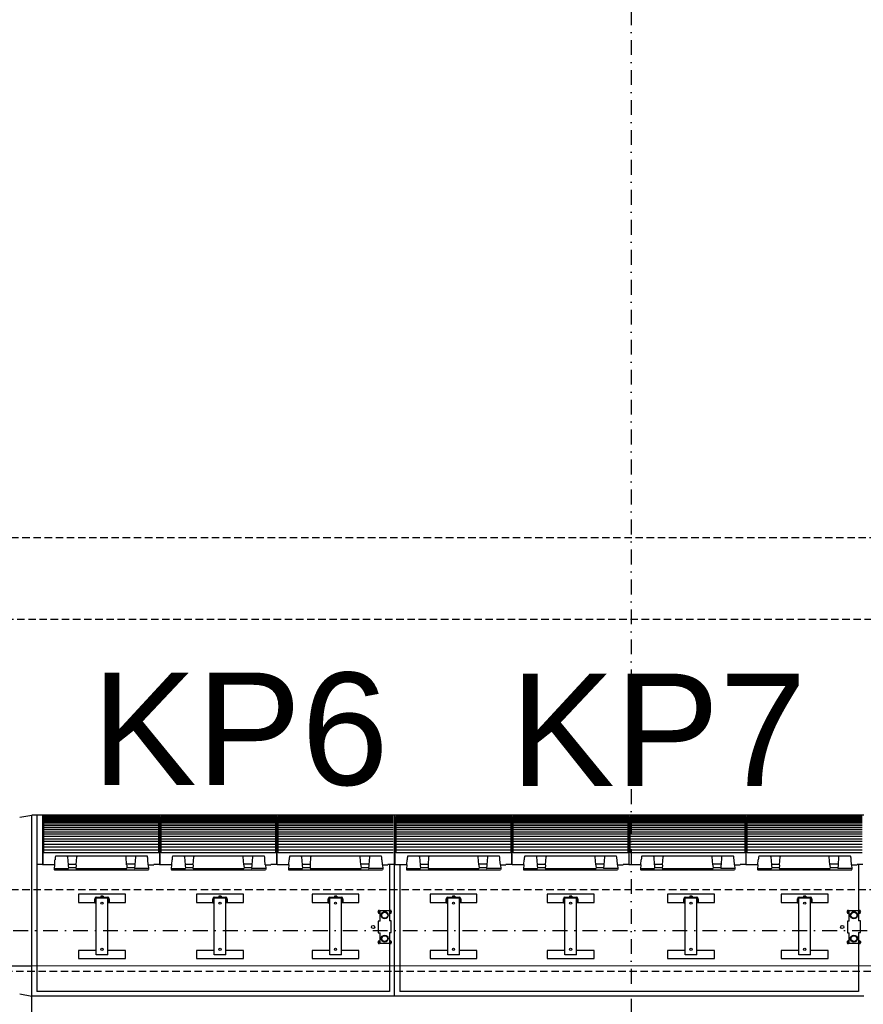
# Model space of a CAD drawing. Header units: centimetres. Extents: x -10729 to 144862, y -4437 to 43656.
# Tile 33 of 148: x 10199 to 10559, y 4969 to 5389. Entities that reach past the tile are written whole.
import ezdxf

# ---------------------------------------------------------------- set-up
doc = ezdxf.new("R2010")
doc.units = ezdxf.units.CM
doc.header["$LTSCALE"] = 0.1
for name, pattern in [('Kondygnacja  -0_5$0$HIDDEN', [9.525, 6.35, -3.175]), ('Kondygnacja  -0_5$0$HIDDEN2', [4.7625, 3.175, -1.5875]), ('Osie rzutów$0$DASHDOT2', [12.7, 6.35, -3.175, 0, -3.175])]:
    doc.linetypes.add(name, pattern=pattern)
doc.layers.add('AU opis', color=7, linetype='Continuous', lineweight=35)
doc.layers.add('Kondygnacja  -0_5$0$ARCH_WIDOK', color=8, linetype='Continuous', lineweight=13)
for name, color, linetype in [('KJP_KURTYNY POWIETRZNE', 3, 'Continuous'), ('Kondygnacja  -0_5$0$ARCH_KONSTR_POWYŻEJ RZUTU', 8, 'Kondygnacja  -0_5$0$HIDDEN'), ('Kondygnacja  -0_5$0$ARCH_KONSTR_POWYŻEJ RZUTU_IST', 8, 'Kondygnacja  -0_5$0$HIDDEN2'), ('Kondygnacja  -0_5$0$ARCH_WIDOK_IST', 8, 'Continuous'), ('Osie rzutów$0$ARCH_INFO_OSIE_IST', 8, 'Osie rzutów$0$DASHDOT2'), ('Osie rzutów$0$ARCH_INFO_OSIE_OPISY_IST', 8, 'Continuous')]:
    doc.layers.add(name, color=color, linetype=linetype)
doc.styles.add('Arial', font='ARIAL.TTF')

# ---------------------------------------------------------------- blocks, each defined once
blk = doc.blocks.new('Osie rzutów')
at = {"layer": 'Osie rzutów$0$ARCH_INFO_OSIE_IST', "ltscale": 10}
for p, q in [((10460, 12510), (10460, 4623.26)), ((4436.04, 5000), (15156.54, 5000))]:
    blk.add_line(p, q, dxfattribs=at)
blk = doc.blocks.new('Kondygnacja  -0_5$0$konstrukcja istniejąca -0.5')
at = {"layer": 'Kondygnacja  -0_5$0$ARCH_KONSTR_POWYŻEJ RZUTU_IST', "ltscale": 10}
for p, q in [((9938, 5017.5), (10981.55, 5017.5)), ((10981.55, 4982.5), (9938, 4982.5))]:
    blk.add_line(p, q, dxfattribs=at)
for points in [[(9938, 5167.89), (10982, 5167.89)], [(10982, 5132.89), (9938, 5132.89)]]:
    blk.add_lwpolyline(points, dxfattribs=at)
blk = doc.blocks.new('k1')
at = {"layer": 'KJP_KURTYNY POWIETRZNE'}
for p, q in [((10972.35, 3788.9), (10977.47, 3789.8)), ((11132.47, 3789.8), (10977.47, 3789.8)), ((10977.47, 3712.45), (10977.47, 3789.8)), ((10979.67, 3789.8), (10979.67, 3714.45)), ((11132.47, 3712.45), (11132.47, 3789.8)), ((11332.87, 3789.8), (11132.47, 3789.8)), ((11132.47, 3712.45), (11132.47, 3789.8)), ((10982.22, 3772.66), (10982.22, 3789.7)), ((10982.32, 3768.72), (10982.32, 3789.7)), ((11031.82, 3789.22), (10982.72, 3789.22)), ((10982.72, 3773.65), (10982.72, 3789.22)), ((11031.82, 3788.81), (10982.72, 3788.81)), ((11031.82, 3788.33), (10982.72, 3788.33)), ((11031.82, 3787.8), (10982.72, 3787.8)), ((11031.82, 3787.21), (10982.72, 3787.21)), ((11031.82, 3786.57), (10982.72, 3786.57)), ((11031.82, 3785.87), (10982.72, 3785.87)), ((11031.82, 3773.65), (11031.82, 3789.22)), ((11032.22, 3772.66), (11032.22, 3789.7)), ((11032.32, 3768.72), (11032.32, 3789.7)), ((11081.82, 3789.22), (11032.72, 3789.22)), ((11032.72, 3773.65), (11032.72, 3789.22)), ((11081.82, 3788.81), (11032.72, 3788.81)), ((11081.82, 3788.33), (11032.72, 3788.33)), ((11081.82, 3787.8), (11032.72, 3787.8)), ((11081.82, 3787.21), (11032.72, 3787.21)), ((11081.82, 3786.57), (11032.72, 3786.57)), ((11081.82, 3785.87), (11032.72, 3785.87)), ((11081.82, 3773.65), (11081.82, 3789.22)), ((11082.22, 3772.66), (11082.22, 3789.7)), ((11082.32, 3768.72), (11082.32, 3789.7)), ((11082.72, 3773.65), (11082.72, 3789.22)), ((11131.82, 3789.22), (11082.72, 3789.22)), ((11131.82, 3788.81), (11082.72, 3788.81)), ((11131.82, 3788.33), (11082.72, 3788.33)), ((11131.82, 3787.8), (11082.72, 3787.8)), ((11131.82, 3787.21), (11082.72, 3787.21)), ((11131.82, 3786.57), (11082.72, 3786.57)), ((11131.82, 3785.87), (11082.72, 3785.87)), ((11132.72, 3768.72), (11132.72, 3789.7)), ((11182.22, 3789.22), (11133.12, 3789.22)), ((11133.12, 3773.65), (11133.12, 3789.22)), ((11182.22, 3788.81), (11133.12, 3788.81)), ((11182.22, 3788.33), (11133.12, 3788.33)), ((11182.22, 3787.8), (11133.12, 3787.8)), ((11182.22, 3787.21), (11133.12, 3787.21)), ((11182.22, 3786.57), (11133.12, 3786.57)), ((11182.22, 3785.87), (11133.12, 3785.87)), ((11182.22, 3773.65), (11182.22, 3789.22)), ((11182.62, 3772.66), (11182.62, 3789.7)), ((11182.62, 3772.66), (11182.62, 3789.7)), ((11182.72, 3768.72), (11182.72, 3789.7)), ((11182.72, 3768.72), (11182.72, 3789.7)), ((11232.22, 3789.22), (11183.12, 3789.22)), ((11183.12, 3773.65), (11183.12, 3789.22)), ((11232.22, 3788.81), (11183.12, 3788.81)), ((11232.22, 3788.33), (11183.12, 3788.33)), ((11232.22, 3787.8), (11183.12, 3787.8)), ((11232.22, 3787.21), (11183.12, 3787.21)), ((11232.22, 3786.57), (11183.12, 3786.57)), ((11232.22, 3785.87), (11183.12, 3785.87)), ((11232.22, 3773.65), (11232.22, 3789.22)), ((11232.62, 3772.66), (11232.62, 3789.7)), ((11232.72, 3768.72), (11232.72, 3789.7)), ((11282.22, 3789.22), (11233.12, 3789.22)), ((11233.12, 3773.65), (11233.12, 3789.22)), ((11282.22, 3788.81), (11233.12, 3788.81)), ((11282.22, 3788.33), (11233.12, 3788.33)), ((11282.22, 3787.8), (11233.12, 3787.8)), ((11282.22, 3787.21), (11233.12, 3787.21)), ((11282.22, 3786.57), (11233.12, 3786.57)), ((11282.22, 3785.87), (11233.12, 3785.87)), ((11282.22, 3773.65), (11282.22, 3789.22)), ((11282.62, 3772.66), (11282.62, 3789.7)), ((11282.72, 3768.72), (11282.72, 3789.7)), ((11283.12, 3773.65), (11283.12, 3789.22)), ((11332.22, 3789.22), (11283.12, 3789.22)), ((11332.22, 3788.81), (11283.12, 3788.81)), ((11332.22, 3788.33), (11283.12, 3788.33)), ((11332.22, 3787.8), (11283.12, 3787.8)), ((11332.22, 3787.21), (11283.12, 3787.21)), ((11332.22, 3786.57), (11283.12, 3786.57)), ((11332.22, 3785.87), (11283.12, 3785.87)), ((11031.82, 3785.12), (10982.72, 3785.12)), ((11031.82, 3784.31), (10982.72, 3784.31)), ((11031.82, 3783.45), (10982.72, 3783.45)), ((11031.82, 3782.54), (10982.72, 3782.54)), ((11031.82, 3781.59), (10982.72, 3781.59)), ((11081.82, 3785.12), (11032.72, 3785.12)), ((11081.82, 3784.31), (11032.72, 3784.31)), ((11081.82, 3783.45), (11032.72, 3783.45)), ((11081.82, 3782.54), (11032.72, 3782.54)), ((11081.82, 3781.59), (11032.72, 3781.59)), ((11131.82, 3785.12), (11082.72, 3785.12)), ((11131.82, 3784.31), (11082.72, 3784.31)), ((11131.82, 3783.45), (11082.72, 3783.45)), ((11131.82, 3782.54), (11082.72, 3782.54)), ((11131.82, 3781.59), (11082.72, 3781.59)), ((11182.22, 3785.12), (11133.12, 3785.12)), ((11182.22, 3784.31), (11133.12, 3784.31)), ((11182.22, 3783.45), (11133.12, 3783.45)), ((11182.22, 3782.54), (11133.12, 3782.54)), ((11182.22, 3781.59), (11133.12, 3781.59)), ((11232.22, 3785.12), (11183.12, 3785.12)), ((11232.22, 3784.31), (11183.12, 3784.31)), ((11232.22, 3783.45), (11183.12, 3783.45)), ((11232.22, 3782.54), (11183.12, 3782.54)), ((11232.22, 3781.59), (11183.12, 3781.59)), ((11282.22, 3785.12), (11233.12, 3785.12)), ((11282.22, 3784.31), (11233.12, 3784.31)), ((11282.22, 3783.45), (11233.12, 3783.45)), ((11282.22, 3782.54), (11233.12, 3782.54)), ((11282.22, 3781.59), (11233.12, 3781.59)), ((11332.22, 3785.12), (11283.12, 3785.12)), ((11332.22, 3784.31), (11283.12, 3784.31)), ((11332.22, 3783.45), (11283.12, 3783.45)), ((11332.22, 3782.54), (11283.12, 3782.54)), ((11332.22, 3781.59), (11283.12, 3781.59)), ((11031.82, 3780.58), (10982.72, 3780.58)), ((11031.82, 3779.52), (10982.72, 3779.52)), ((11031.82, 3778.42), (10982.72, 3778.42)), ((11031.82, 3777.27), (10982.72, 3777.27)), ((11081.82, 3780.58), (11032.72, 3780.58)), ((11081.82, 3779.52), (11032.72, 3779.52)), ((11081.82, 3778.42), (11032.72, 3778.42)), ((11081.82, 3777.27), (11032.72, 3777.27)), ((11131.82, 3780.58), (11082.72, 3780.58)), ((11131.82, 3779.52), (11082.72, 3779.52)), ((11131.82, 3778.42), (11082.72, 3778.42)), ((11131.82, 3777.27), (11082.72, 3777.27)), ((11182.22, 3780.58), (11133.12, 3780.58)), ((11182.22, 3779.52), (11133.12, 3779.52)), ((11182.22, 3778.42), (11133.12, 3778.42)), ((11182.22, 3777.27), (11133.12, 3777.27)), ((11232.22, 3780.58), (11183.12, 3780.58)), ((11232.22, 3779.52), (11183.12, 3779.52)), ((11232.22, 3778.42), (11183.12, 3778.42)), ((11232.22, 3777.27), (11183.12, 3777.27)), ((11282.22, 3780.58), (11233.12, 3780.58)), ((11282.22, 3779.52), (11233.12, 3779.52)), ((11282.22, 3778.42), (11233.12, 3778.42)), ((11282.22, 3777.27), (11233.12, 3777.27)), ((11332.22, 3780.58), (11283.12, 3780.58)), ((11332.22, 3779.52), (11283.12, 3779.52)), ((11332.22, 3778.42), (11283.12, 3778.42)), ((11332.22, 3777.27), (11283.12, 3777.27)), ((11031.82, 3776.08), (10982.72, 3776.08)), ((11031.82, 3774.85), (10982.72, 3774.85)), ((11031.82, 3773.65), (10982.72, 3773.65)), ((11081.82, 3776.08), (11032.72, 3776.08)), ((11081.82, 3774.85), (11032.72, 3774.85)), ((11081.82, 3773.65), (11032.72, 3773.65)), ((11131.82, 3776.08), (11082.72, 3776.08)), ((11131.82, 3774.85), (11082.72, 3774.85)), ((11131.82, 3773.65), (11082.72, 3773.65)), ((11182.22, 3776.08), (11133.12, 3776.08)), ((11182.22, 3774.85), (11133.12, 3774.85)), ((11182.22, 3773.65), (11133.12, 3773.65)), ((11232.22, 3776.08), (11183.12, 3776.08)), ((11232.22, 3774.85), (11183.12, 3774.85)), ((11232.22, 3773.65), (11183.12, 3773.65)), ((11282.22, 3776.08), (11233.12, 3776.08)), ((11282.22, 3774.85), (11233.12, 3774.85)), ((11282.22, 3773.65), (11233.12, 3773.65)), ((11332.22, 3776.08), (11283.12, 3776.08)), ((11332.22, 3774.85), (11283.12, 3774.85)), ((11332.22, 3773.65), (11283.12, 3773.65)), ((10982.22, 3768.72), (10982.22, 3772.53)), ((10982.22, 3768.64), (10982.22, 3768.72)), ((10982.32, 3768.64), (10982.32, 3768.72)), ((10987.29, 3768.72), (10987.43, 3770.68)), ((11026.89, 3772.27), (10987.65, 3772.27)), ((10992.77, 3771.94), (10993.03, 3768.45)), ((10993.04, 3768.87), (10996.5, 3768.87)), ((10996.51, 3768.45), (10996.77, 3771.94)), ((11018.03, 3768.45), (11017.77, 3771.94)), ((11021.5, 3768.87), (11018.04, 3768.87)), ((11021.77, 3771.94), (11021.51, 3768.45)), ((11027.27, 3768.45), (11027.11, 3770.68)), ((11032.22, 3768.72), (11032.22, 3772.53)), ((11032.22, 3768.64), (11032.22, 3768.72)), ((11032.32, 3768.64), (11032.32, 3768.72)), ((11037.29, 3768.72), (11037.43, 3770.68)), ((11076.89, 3772.27), (11037.65, 3772.27)), ((11042.77, 3771.94), (11043.03, 3768.45)), ((11043.04, 3768.87), (11046.5, 3768.87)), ((11046.51, 3768.45), (11046.77, 3771.94)), ((11068.03, 3768.45), (11067.77, 3771.94)), ((11071.5, 3768.87), (11068.04, 3768.87)), ((11071.77, 3771.94), (11071.51, 3768.45)), ((11077.27, 3768.45), (11077.11, 3770.68)), ((11082.22, 3768.72), (11082.22, 3772.53)), ((11082.22, 3768.64), (11082.22, 3768.72)), ((11082.32, 3768.64), (11082.32, 3768.72)), ((11087.29, 3768.72), (11087.43, 3770.68)), ((11126.89, 3772.27), (11087.65, 3772.27)), ((11092.77, 3771.94), (11093.03, 3768.45)), ((11093.04, 3768.87), (11096.5, 3768.87)), ((11096.51, 3768.45), (11096.77, 3771.94)), ((11118.03, 3768.45), (11117.77, 3771.94)), ((11121.5, 3768.87), (11118.04, 3768.87)), ((11121.77, 3771.94), (11121.51, 3768.45)), ((11127.27, 3768.45), (11127.11, 3770.68)), ((11132.72, 3768.64), (11132.72, 3768.72)), ((11137.69, 3768.72), (11137.83, 3770.68)), ((11177.29, 3772.27), (11138.05, 3772.27)), ((11143.17, 3771.94), (11143.43, 3768.45)), ((11143.44, 3768.87), (11146.9, 3768.87)), ((11146.91, 3768.45), (11147.17, 3771.94)), ((11168.43, 3768.45), (11168.17, 3771.94)), ((11171.9, 3768.87), (11168.44, 3768.87)), ((11172.17, 3771.94), (11171.91, 3768.45)), ((11177.67, 3768.45), (11177.51, 3770.68)), ((11182.62, 3768.72), (11182.62, 3772.53)), ((11182.62, 3768.72), (11182.62, 3772.53)), ((11182.62, 3768.64), (11182.62, 3768.72)), ((11182.72, 3768.64), (11182.72, 3768.72)), ((11187.69, 3768.72), (11187.83, 3770.68)), ((11227.29, 3772.27), (11188.05, 3772.27)), ((11193.17, 3771.94), (11193.43, 3768.45)), ((11193.44, 3768.87), (11196.9, 3768.87)), ((11196.91, 3768.45), (11197.17, 3771.94)), ((11218.43, 3768.45), (11218.17, 3771.94)), ((11221.9, 3768.87), (11218.44, 3768.87)), ((11222.17, 3771.94), (11221.91, 3768.45)), ((11227.67, 3768.45), (11227.51, 3770.68)), ((11232.62, 3768.72), (11232.62, 3772.53)), ((11232.62, 3768.64), (11232.62, 3768.72)), ((11232.72, 3768.64), (11232.72, 3768.72)), ((11237.69, 3768.72), (11237.83, 3770.68)), ((11277.29, 3772.27), (11238.05, 3772.27)), ((11243.17, 3771.94), (11243.43, 3768.45)), ((11243.44, 3768.87), (11246.9, 3768.87)), ((11246.91, 3768.45), (11247.17, 3771.94)), ((11268.43, 3768.45), (11268.17, 3771.94)), ((11271.9, 3768.87), (11268.44, 3768.87)), ((11272.17, 3771.94), (11271.91, 3768.45)), ((11277.67, 3768.45), (11277.51, 3770.68)), ((11282.62, 3768.72), (11282.62, 3772.53)), ((11282.62, 3768.64), (11282.62, 3768.72)), ((11282.72, 3768.64), (11282.72, 3768.72)), ((11287.69, 3768.72), (11287.83, 3770.68)), ((11327.29, 3772.27), (11288.05, 3772.27)), ((11293.17, 3771.94), (11293.43, 3768.45)), ((11293.44, 3768.87), (11296.9, 3768.87)), ((11296.91, 3768.45), (11297.17, 3771.94)), ((11318.43, 3768.45), (11318.17, 3771.94)), ((11321.9, 3768.87), (11318.44, 3768.87)), ((11322.17, 3771.94), (11321.91, 3768.45)), ((11327.67, 3768.45), (11327.51, 3770.68)), ((10982.12, 3768.59), (10979.67, 3768.59)), ((10982.22, 3768.64), (10982.22, 3768.64)), ((10982.32, 3768.64), (10982.32, 3768.64)), ((10982.42, 3768.59), (10984.87, 3768.59)), ((10984.87, 3768.47), (10984.87, 3768.59)), ((10987.26, 3768.47), (10984.87, 3768.47)), ((10987.25, 3768.33), (10987.11, 3766.9)), ((10987.11, 3766.9), (10987.11, 3766.5)), ((10987.21, 3766.45), (11027.33, 3766.45)), ((10987.23, 3767), (10993.07, 3767)), ((10987.26, 3768.47), (10987.25, 3768.33)), ((10987.26, 3768.47), (10987.27, 3768.59)), ((10993.05, 3768.33), (10993.17, 3767.12)), ((10996.38, 3767.21), (10993.16, 3767.21)), ((10993.17, 3767.05), (10993.17, 3767.12)), ((10996.49, 3768.33), (10996.37, 3767.12)), ((10996.37, 3767.05), (10996.37, 3767.12)), ((10996.47, 3767), (11018.07, 3767)), ((11018.05, 3768.33), (11018.17, 3767.12)), ((11021.38, 3767.21), (11018.16, 3767.21)), ((11018.17, 3767.05), (11018.17, 3767.12)), ((11021.49, 3768.33), (11021.37, 3767.12)), ((11021.37, 3767.05), (11021.37, 3767.12)), ((11027.31, 3767), (11021.47, 3767)), ((11027.28, 3768.47), (11029.67, 3768.47)), ((11027.29, 3768.33), (11027.43, 3766.9)), ((11027.43, 3766.9), (11027.43, 3766.5)), ((11032.12, 3768.59), (11029.67, 3768.59)), ((11029.67, 3768.47), (11029.67, 3768.59)), ((11032.22, 3768.64), (11032.22, 3768.64)), ((11032.32, 3768.64), (11032.32, 3768.64)), ((11032.42, 3768.59), (11034.87, 3768.59)), ((11034.87, 3768.47), (11034.87, 3768.59)), ((11037.26, 3768.47), (11034.87, 3768.47)), ((11037.25, 3768.33), (11037.11, 3766.9)), ((11037.11, 3766.9), (11037.11, 3766.5)), ((11037.21, 3766.45), (11077.33, 3766.45)), ((11037.23, 3767), (11043.07, 3767)), ((11037.26, 3768.47), (11037.25, 3768.33)), ((11037.26, 3768.47), (11037.27, 3768.59)), ((11043.05, 3768.33), (11043.17, 3767.12)), ((11046.38, 3767.21), (11043.16, 3767.21)), ((11043.17, 3767.05), (11043.17, 3767.12)), ((11046.49, 3768.33), (11046.37, 3767.12)), ((11046.37, 3767.05), (11046.37, 3767.12)), ((11046.47, 3767), (11068.07, 3767)), ((11068.05, 3768.33), (11068.17, 3767.12)), ((11071.38, 3767.21), (11068.16, 3767.21)), ((11068.17, 3767.05), (11068.17, 3767.12)), ((11071.49, 3768.33), (11071.37, 3767.12)), ((11071.37, 3767.05), (11071.37, 3767.12)), ((11077.31, 3767), (11071.47, 3767)), ((11077.28, 3768.47), (11079.67, 3768.47)), ((11077.29, 3768.33), (11077.43, 3766.9)), ((11077.43, 3766.9), (11077.43, 3766.5)), ((11082.12, 3768.59), (11079.67, 3768.59)), ((11079.67, 3768.47), (11079.67, 3768.59)), ((11082.22, 3768.64), (11082.22, 3768.64)), ((11082.32, 3768.64), (11082.32, 3768.64)), ((11082.42, 3768.59), (11084.87, 3768.59)), ((11084.87, 3768.47), (11084.87, 3768.59)), ((11087.26, 3768.47), (11084.87, 3768.47)), ((11087.25, 3768.33), (11087.11, 3766.9)), ((11087.11, 3766.9), (11087.11, 3766.5)), ((11087.21, 3766.45), (11127.33, 3766.45)), ((11087.23, 3767), (11093.07, 3767)), ((11087.26, 3768.47), (11087.25, 3768.33)), ((11087.26, 3768.47), (11087.27, 3768.59)), ((11093.05, 3768.33), (11093.17, 3767.12)), ((11096.38, 3767.21), (11093.16, 3767.21)), ((11093.17, 3767.05), (11093.17, 3767.12)), ((11096.49, 3768.33), (11096.37, 3767.12)), ((11096.37, 3767.05), (11096.37, 3767.12)), ((11096.47, 3767), (11118.07, 3767)), ((11118.05, 3768.33), (11118.17, 3767.12)), ((11121.38, 3767.21), (11118.16, 3767.21)), ((11118.17, 3767.05), (11118.17, 3767.12)), ((11121.49, 3768.33), (11121.37, 3767.12)), ((11121.37, 3767.05), (11121.37, 3767.12)), ((11127.31, 3767), (11121.47, 3767)), ((11127.28, 3768.47), (11129.67, 3768.47)), ((11127.29, 3768.33), (11127.43, 3766.9)), ((11127.43, 3766.9), (11127.43, 3766.5)), ((11129.67, 3768.47), (11129.67, 3768.59)), ((11132.12, 3768.59), (11129.67, 3768.59)), ((11130.27, 3768.45), (11130.27, 3744.6)), ((11132.72, 3768.64), (11132.72, 3768.64)), ((11132.82, 3768.59), (11135.27, 3768.59)), ((11134.67, 3768.45), (11134.67, 3714.45)), ((11135.27, 3768.47), (11135.27, 3768.59)), ((11137.66, 3768.47), (11135.27, 3768.47)), ((11137.65, 3768.33), (11137.51, 3766.9)), ((11137.51, 3766.9), (11137.51, 3766.5)), ((11137.61, 3766.45), (11177.73, 3766.45)), ((11137.63, 3767), (11143.47, 3767)), ((11137.66, 3768.47), (11137.65, 3768.33)), ((11137.66, 3768.47), (11137.67, 3768.59)), ((11143.45, 3768.33), (11143.57, 3767.12)), ((11146.78, 3767.21), (11143.56, 3767.21)), ((11143.57, 3767.05), (11143.57, 3767.12)), ((11146.89, 3768.33), (11146.77, 3767.12)), ((11146.77, 3767.05), (11146.77, 3767.12)), ((11146.87, 3767), (11168.47, 3767)), ((11168.45, 3768.33), (11168.57, 3767.12)), ((11171.78, 3767.21), (11168.56, 3767.21)), ((11168.57, 3767.05), (11168.57, 3767.12)), ((11171.89, 3768.33), (11171.77, 3767.12)), ((11171.77, 3767.05), (11171.77, 3767.12)), ((11177.71, 3767), (11171.87, 3767)), ((11177.68, 3768.47), (11180.07, 3768.47)), ((11177.69, 3768.33), (11177.83, 3766.9)), ((11177.83, 3766.9), (11177.83, 3766.5)), ((11182.52, 3768.59), (11180.07, 3768.59)), ((11180.07, 3768.47), (11180.07, 3768.59)), ((11182.62, 3768.64), (11182.62, 3768.64)), ((11182.72, 3768.64), (11182.72, 3768.64)), ((11182.82, 3768.59), (11185.27, 3768.59)), ((11185.27, 3768.47), (11185.27, 3768.59)), ((11187.66, 3768.47), (11185.27, 3768.47)), ((11187.65, 3768.33), (11187.51, 3766.9)), ((11187.51, 3766.9), (11187.51, 3766.5)), ((11187.61, 3766.45), (11227.73, 3766.45)), ((11187.63, 3767), (11193.47, 3767)), ((11187.66, 3768.47), (11187.65, 3768.33)), ((11187.66, 3768.47), (11187.67, 3768.59)), ((11193.45, 3768.33), (11193.57, 3767.12)), ((11196.78, 3767.21), (11193.56, 3767.21)), ((11193.57, 3767.05), (11193.57, 3767.12)), ((11196.89, 3768.33), (11196.77, 3767.12)), ((11196.77, 3767.05), (11196.77, 3767.12)), ((11196.87, 3767), (11218.47, 3767)), ((11218.45, 3768.33), (11218.57, 3767.12)), ((11221.78, 3767.21), (11218.56, 3767.21)), ((11218.57, 3767.05), (11218.57, 3767.12)), ((11221.89, 3768.33), (11221.77, 3767.12)), ((11221.77, 3767.05), (11221.77, 3767.12)), ((11227.71, 3767), (11221.87, 3767)), ((11227.68, 3768.47), (11230.07, 3768.47)), ((11227.69, 3768.33), (11227.83, 3766.9)), ((11227.83, 3766.9), (11227.83, 3766.5)), ((11232.52, 3768.59), (11230.07, 3768.59)), ((11230.07, 3768.47), (11230.07, 3768.59)), ((11232.62, 3768.64), (11232.62, 3768.64)), ((11232.72, 3768.64), (11232.72, 3768.64)), ((11232.82, 3768.59), (11235.27, 3768.59)), ((11235.27, 3768.47), (11235.27, 3768.59)), ((11237.66, 3768.47), (11235.27, 3768.47)), ((11237.65, 3768.33), (11237.51, 3766.9)), ((11237.51, 3766.9), (11237.51, 3766.5)), ((11237.61, 3766.45), (11277.73, 3766.45)), ((11237.63, 3767), (11243.47, 3767)), ((11237.66, 3768.47), (11237.65, 3768.33)), ((11237.66, 3768.47), (11237.67, 3768.59)), ((11243.45, 3768.33), (11243.57, 3767.12)), ((11246.78, 3767.21), (11243.56, 3767.21)), ((11243.57, 3767.05), (11243.57, 3767.12)), ((11246.89, 3768.33), (11246.77, 3767.12)), ((11246.77, 3767.05), (11246.77, 3767.12)), ((11246.87, 3767), (11268.47, 3767)), ((11268.45, 3768.33), (11268.57, 3767.12)), ((11271.78, 3767.21), (11268.56, 3767.21)), ((11268.57, 3767.05), (11268.57, 3767.12)), ((11271.89, 3768.33), (11271.77, 3767.12)), ((11271.77, 3767.05), (11271.77, 3767.12)), ((11277.71, 3767), (11271.87, 3767)), ((11277.68, 3768.47), (11280.07, 3768.47)), ((11277.69, 3768.33), (11277.83, 3766.9)), ((11277.83, 3766.9), (11277.83, 3766.5)), ((11282.52, 3768.59), (11280.07, 3768.59)), ((11280.07, 3768.47), (11280.07, 3768.59)), ((11282.62, 3768.64), (11282.62, 3768.64)), ((11282.72, 3768.64), (11282.72, 3768.64)), ((11282.82, 3768.59), (11285.27, 3768.59)), ((11285.27, 3768.47), (11285.27, 3768.59)), ((11287.66, 3768.47), (11285.27, 3768.47)), ((11287.65, 3768.33), (11287.51, 3766.9)), ((11287.51, 3766.9), (11287.51, 3766.5)), ((11287.61, 3766.45), (11327.73, 3766.45)), ((11287.63, 3767), (11293.47, 3767)), ((11287.66, 3768.47), (11287.65, 3768.33)), ((11287.66, 3768.47), (11287.67, 3768.59)), ((11293.45, 3768.33), (11293.57, 3767.12)), ((11296.78, 3767.21), (11293.56, 3767.21)), ((11293.57, 3767.05), (11293.57, 3767.12)), ((11296.89, 3768.33), (11296.77, 3767.12)), ((11296.77, 3767.05), (11296.77, 3767.12)), ((11296.87, 3767), (11318.47, 3767)), ((11318.45, 3768.33), (11318.57, 3767.12)), ((11321.78, 3767.21), (11318.56, 3767.21)), ((11318.57, 3767.05), (11318.57, 3767.12)), ((11321.89, 3768.33), (11321.77, 3767.12)), ((11321.77, 3767.05), (11321.77, 3767.12)), ((11327.71, 3767), (11321.87, 3767)), ((11327.68, 3768.47), (11330.07, 3768.47)), ((11327.69, 3768.33), (11327.83, 3766.9)), ((11327.83, 3766.9), (11327.83, 3766.5)), ((11330.07, 3768.47), (11330.07, 3768.59)), ((11332.52, 3768.59), (11330.07, 3768.59)), ((11330.67, 3768.45), (11330.67, 3744.6)), ((10997.49, 3755.95), (10997.49, 3752.45)), ((11017.49, 3755.95), (10997.49, 3755.95)), ((10997.49, 3752.45), (11004.39, 3752.45)), ((11004.39, 3752.34), (11004.39, 3754.04)), ((11004.39, 3752.34), (11004.69, 3752.34)), ((11004.69, 3752.34), (11004.69, 3754.04)), ((11004.69, 3752.45), (11004.99, 3752.45)), ((11004.99, 3730.14), (11004.99, 3754.43)), ((11005.09, 3754.74), (11009.89, 3754.74)), ((11005.09, 3754.44), (11009.89, 3754.44)), ((11006.94, 3754.74), (11006.94, 3754.84)), ((11006.94, 3754.84), (11008.04, 3754.84)), ((11006.99, 3755.19), (11006.99, 3754.84)), ((11007.99, 3755.19), (11006.99, 3755.19)), ((11007.49, 3755.19), (11007.49, 3754.84)), ((11007.99, 3755.19), (11007.99, 3754.84)), ((11008.04, 3754.84), (11008.04, 3754.75)), ((11009.99, 3730.14), (11009.99, 3754.43)), ((11009.99, 3752.45), (11010.29, 3752.45)), ((11010.29, 3754.04), (11010.29, 3752.34)), ((11010.59, 3752.34), (11010.29, 3752.34)), ((11010.59, 3754.04), (11010.59, 3752.34)), ((11010.59, 3752.45), (11017.49, 3752.45)), ((11017.49, 3752.45), (11017.49, 3755.95)), ((11047.93, 3755.95), (11047.93, 3752.45)), ((11067.93, 3755.95), (11047.93, 3755.95)), ((11047.93, 3752.45), (11054.83, 3752.45)), ((11054.83, 3752.34), (11054.83, 3754.04)), ((11054.83, 3752.34), (11055.13, 3752.34)), ((11055.13, 3752.34), (11055.13, 3754.04)), ((11055.13, 3752.45), (11055.43, 3752.45)), ((11055.43, 3730.14), (11055.43, 3754.43)), ((11055.53, 3754.74), (11060.33, 3754.74)), ((11055.53, 3754.44), (11060.33, 3754.44)), ((11057.38, 3754.74), (11057.38, 3754.84)), ((11057.38, 3754.84), (11058.48, 3754.84)), ((11057.43, 3755.19), (11057.43, 3754.84)), ((11058.43, 3755.19), (11057.43, 3755.19)), ((11057.93, 3755.19), (11057.93, 3754.84)), ((11058.43, 3755.19), (11058.43, 3754.84)), ((11058.48, 3754.84), (11058.48, 3754.75)), ((11060.43, 3730.14), (11060.43, 3754.43)), ((11060.43, 3752.45), (11060.73, 3752.45)), ((11060.73, 3754.04), (11060.73, 3752.34)), ((11061.03, 3752.34), (11060.73, 3752.34)), ((11061.03, 3754.04), (11061.03, 3752.34)), ((11061.03, 3752.45), (11067.93, 3752.45)), ((11067.93, 3752.45), (11067.93, 3755.95)), ((11097.27, 3755.95), (11097.27, 3752.45)), ((11117.27, 3755.95), (11097.27, 3755.95)), ((11097.27, 3752.45), (11104.17, 3752.45)), ((11104.17, 3752.34), (11104.17, 3754.04)), ((11104.17, 3752.34), (11104.47, 3752.34)), ((11104.47, 3752.34), (11104.47, 3754.04)), ((11104.47, 3752.45), (11104.77, 3752.45)), ((11104.77, 3730.14), (11104.77, 3754.43)), ((11104.87, 3754.74), (11109.67, 3754.74)), ((11104.87, 3754.44), (11109.67, 3754.44)), ((11106.72, 3754.84), (11107.82, 3754.84)), ((11106.72, 3754.74), (11106.72, 3754.84)), ((11107.77, 3755.19), (11106.77, 3755.19)), ((11106.77, 3755.19), (11106.77, 3754.84)), ((11107.27, 3755.19), (11107.27, 3754.84)), ((11107.77, 3755.19), (11107.77, 3754.84)), ((11107.82, 3754.84), (11107.82, 3754.75)), ((11109.77, 3730.14), (11109.77, 3754.43)), ((11109.77, 3752.45), (11110.07, 3752.45)), ((11110.07, 3754.04), (11110.07, 3752.34)), ((11110.37, 3752.34), (11110.07, 3752.34)), ((11110.37, 3754.04), (11110.37, 3752.34)), ((11110.37, 3752.45), (11117.27, 3752.45)), ((11117.27, 3752.45), (11117.27, 3755.95)), ((11147.67, 3755.95), (11147.67, 3752.45)), ((11167.67, 3755.95), (11147.67, 3755.95)), ((11147.67, 3752.45), (11154.57, 3752.45)), ((11154.57, 3752.34), (11154.57, 3754.04)), ((11154.57, 3752.34), (11154.87, 3752.34)), ((11154.87, 3752.34), (11154.87, 3754.04)), ((11154.87, 3752.45), (11155.17, 3752.45)), ((11155.17, 3730.14), (11155.17, 3754.43)), ((11155.27, 3754.74), (11160.07, 3754.74)), ((11155.27, 3754.44), (11160.07, 3754.44)), ((11157.12, 3754.74), (11157.12, 3754.84)), ((11157.12, 3754.84), (11158.22, 3754.84)), ((11157.17, 3755.19), (11157.17, 3754.84)), ((11158.17, 3755.19), (11157.17, 3755.19)), ((11157.67, 3755.19), (11157.67, 3754.84)), ((11158.17, 3755.19), (11158.17, 3754.84)), ((11158.22, 3754.84), (11158.22, 3754.75)), ((11160.17, 3730.14), (11160.17, 3754.43)), ((11160.17, 3752.45), (11160.47, 3752.45)), ((11160.47, 3754.04), (11160.47, 3752.34)), ((11160.77, 3752.34), (11160.47, 3752.34)), ((11160.77, 3754.04), (11160.77, 3752.34)), ((11160.77, 3752.45), (11167.67, 3752.45)), ((11167.67, 3752.45), (11167.67, 3755.95)), ((11197.67, 3755.95), (11197.67, 3752.45)), ((11217.67, 3755.95), (11197.67, 3755.95)), ((11197.67, 3752.45), (11204.57, 3752.45)), ((11204.57, 3752.34), (11204.57, 3754.04)), ((11204.57, 3752.34), (11204.87, 3752.34)), ((11204.87, 3752.34), (11204.87, 3754.04)), ((11204.87, 3752.45), (11205.17, 3752.45)), ((11205.17, 3730.14), (11205.17, 3754.43)), ((11205.27, 3754.74), (11210.07, 3754.74)), ((11205.27, 3754.44), (11210.07, 3754.44)), ((11207.12, 3754.74), (11207.12, 3754.84)), ((11207.12, 3754.84), (11208.22, 3754.84)), ((11207.17, 3755.19), (11207.17, 3754.84)), ((11208.17, 3755.19), (11207.17, 3755.19)), ((11207.67, 3755.19), (11207.67, 3754.84)), ((11208.17, 3755.19), (11208.17, 3754.84)), ((11208.22, 3754.84), (11208.22, 3754.75)), ((11210.17, 3730.14), (11210.17, 3754.43)), ((11210.17, 3752.45), (11210.47, 3752.45)), ((11210.47, 3754.04), (11210.47, 3752.34)), ((11210.77, 3752.34), (11210.47, 3752.34)), ((11210.77, 3754.04), (11210.77, 3752.34)), ((11210.77, 3752.45), (11217.67, 3752.45)), ((11217.67, 3752.45), (11217.67, 3755.95)), ((11249.1, 3755.95), (11249.1, 3752.45)), ((11269.1, 3755.95), (11249.1, 3755.95)), ((11249.1, 3752.45), (11256, 3752.45)), ((11256, 3752.34), (11256, 3754.04)), ((11256, 3752.34), (11256.3, 3752.34)), ((11256.3, 3752.34), (11256.3, 3754.04)), ((11256.3, 3752.45), (11256.6, 3752.45)), ((11256.6, 3730.14), (11256.6, 3754.43)), ((11256.7, 3754.74), (11261.5, 3754.74)), ((11256.7, 3754.44), (11261.5, 3754.44)), ((11258.55, 3754.74), (11258.55, 3754.84)), ((11258.55, 3754.84), (11259.65, 3754.84)), ((11258.6, 3755.19), (11258.6, 3754.84)), ((11259.6, 3755.19), (11258.6, 3755.19)), ((11259.1, 3755.19), (11259.1, 3754.84)), ((11259.6, 3755.19), (11259.6, 3754.84)), ((11259.65, 3754.84), (11259.65, 3754.75)), ((11261.6, 3730.14), (11261.6, 3754.43)), ((11261.6, 3752.45), (11261.9, 3752.45)), ((11261.9, 3754.04), (11261.9, 3752.34)), ((11262.2, 3752.34), (11261.9, 3752.34)), ((11262.2, 3754.04), (11262.2, 3752.34)), ((11262.2, 3752.45), (11269.1, 3752.45)), ((11269.1, 3752.45), (11269.1, 3755.95)), ((11297.67, 3755.95), (11297.67, 3752.45)), ((11317.67, 3755.95), (11297.67, 3755.95)), ((11297.67, 3752.45), (11304.57, 3752.45)), ((11304.57, 3752.34), (11304.57, 3754.04)), ((11304.57, 3752.34), (11304.87, 3752.34)), ((11304.87, 3752.34), (11304.87, 3754.04)), ((11304.87, 3752.45), (11305.17, 3752.45)), ((11305.17, 3730.14), (11305.17, 3754.43)), ((11305.27, 3754.74), (11310.07, 3754.74)), ((11305.27, 3754.44), (11310.07, 3754.44)), ((11307.12, 3754.84), (11308.22, 3754.84)), ((11307.12, 3754.74), (11307.12, 3754.84)), ((11308.17, 3755.19), (11307.17, 3755.19)), ((11307.17, 3755.19), (11307.17, 3754.84)), ((11307.67, 3755.19), (11307.67, 3754.84)), ((11308.17, 3755.19), (11308.17, 3754.84)), ((11308.22, 3754.84), (11308.22, 3754.75)), ((11310.17, 3730.14), (11310.17, 3754.43)), ((11310.17, 3752.45), (11310.47, 3752.45)), ((11310.47, 3754.04), (11310.47, 3752.34)), ((11310.77, 3752.34), (11310.47, 3752.34)), ((11310.77, 3754.04), (11310.77, 3752.34)), ((11310.77, 3752.45), (11317.67, 3752.45)), ((11317.67, 3752.45), (11317.67, 3755.95)), ((11125.47, 3748.75), (11125.47, 3748.15)), ((11126.07, 3748.15), (11126.07, 3748.75)), ((11126.32, 3744.45), (11126.32, 3749.05)), ((11126.32, 3749.05), (11130.27, 3749.05)), ((11130.47, 3748.15), (11130.47, 3748.75)), ((11325.87, 3748.75), (11325.87, 3748.15)), ((11326.47, 3748.15), (11326.47, 3748.75)), ((11326.72, 3744.45), (11326.72, 3749.05)), ((11326.72, 3749.05), (11330.67, 3749.05)), ((11330.87, 3748.15), (11330.87, 3748.75)), ((11126.32, 3744.45), (11125.52, 3744.45)), ((11125.52, 3744.45), (11125.52, 3739.45)), ((11131.07, 3744.6), (11130.27, 3744.6)), ((11131.07, 3739.6), (11131.07, 3744.6)), ((11326.72, 3744.45), (11325.92, 3744.45)), ((11325.92, 3744.45), (11325.92, 3739.45)), ((11331.47, 3744.6), (11330.67, 3744.6)), ((11331.47, 3739.6), (11331.47, 3744.6)), ((11125.52, 3739.45), (11126.32, 3739.45)), ((11126.32, 3734.85), (11126.32, 3739.45)), ((11130.27, 3739.6), (11131.07, 3739.6)), ((11130.27, 3739.6), (11130.27, 3714.45)), ((11325.92, 3739.45), (11326.72, 3739.45)), ((11326.72, 3734.85), (11326.72, 3739.45)), ((11330.67, 3739.6), (11331.47, 3739.6)), ((11330.67, 3739.6), (11330.67, 3714.45)), ((11125.47, 3735.75), (11125.47, 3735.15)), ((11126.07, 3735.15), (11126.07, 3735.75)), ((11130.47, 3735.15), (11130.47, 3735.75)), ((11131.07, 3735.75), (11131.07, 3735.15)), ((11325.87, 3735.75), (11325.87, 3735.15)), ((11326.47, 3735.15), (11326.47, 3735.75)), ((11330.87, 3735.15), (11330.87, 3735.75)), ((11331.47, 3735.75), (11331.47, 3735.15)), ((10997.49, 3731.95), (10997.49, 3728.45)), ((11004.99, 3731.95), (10997.49, 3731.95)), ((11017.49, 3731.95), (11009.99, 3731.95)), ((11017.49, 3728.45), (11017.49, 3731.95)), ((11047.93, 3731.95), (11047.93, 3728.45)), ((11055.43, 3731.95), (11047.93, 3731.95)), ((11067.93, 3731.95), (11060.43, 3731.95)), ((11067.93, 3728.45), (11067.93, 3731.95)), ((11097.27, 3731.95), (11097.27, 3728.45)), ((11104.77, 3731.95), (11097.27, 3731.95)), ((11117.27, 3731.95), (11109.77, 3731.95)), ((11117.27, 3728.45), (11117.27, 3731.95)), ((11130.27, 3734.85), (11126.32, 3734.85)), ((11147.67, 3731.95), (11147.67, 3728.45)), ((11155.17, 3731.95), (11147.67, 3731.95)), ((11167.67, 3731.95), (11160.17, 3731.95)), ((11167.67, 3728.45), (11167.67, 3731.95)), ((11197.67, 3731.95), (11197.67, 3728.45)), ((11205.17, 3731.95), (11197.67, 3731.95)), ((11217.67, 3731.95), (11210.17, 3731.95)), ((11217.67, 3728.45), (11217.67, 3731.95)), ((11249.1, 3731.95), (11249.1, 3728.45)), ((11256.6, 3731.95), (11249.1, 3731.95)), ((11269.1, 3731.95), (11261.6, 3731.95)), ((11269.1, 3728.45), (11269.1, 3731.95)), ((11297.67, 3731.95), (11297.67, 3728.45)), ((11305.17, 3731.95), (11297.67, 3731.95)), ((11317.67, 3731.95), (11310.17, 3731.95)), ((11317.67, 3728.45), (11317.67, 3731.95)), ((11330.67, 3734.85), (11326.72, 3734.85)), ((10997.49, 3728.45), (11017.49, 3728.45)), ((11009.99, 3730.14), (11004.99, 3730.14)), ((11047.93, 3728.45), (11067.93, 3728.45)), ((11060.43, 3730.14), (11055.43, 3730.14)), ((11097.27, 3728.45), (11117.27, 3728.45)), ((11109.77, 3730.14), (11104.77, 3730.14)), ((11147.67, 3728.45), (11167.67, 3728.45)), ((11160.17, 3730.14), (11155.17, 3730.14)), ((11197.67, 3728.45), (11217.67, 3728.45)), ((11210.17, 3730.14), (11205.17, 3730.14)), ((11249.1, 3728.45), (11269.1, 3728.45)), ((11261.6, 3730.14), (11256.6, 3730.14)), ((11297.67, 3728.45), (11317.67, 3728.45)), ((11310.17, 3730.14), (11305.17, 3730.14)), ((11130.27, 3714.45), (10979.67, 3714.45)), ((11330.67, 3714.45), (11134.67, 3714.45)), ((10972.35, 3713.35), (10977.47, 3712.45)), ((11132.47, 3712.45), (10977.47, 3712.45)), ((11332.87, 3712.45), (11132.47, 3712.45))]:
    blk.add_line(p, q, dxfattribs=at)
for centre, radius in [((11007.49, 3752.14), 0.46), ((11057.93, 3752.14), 0.46), ((11107.27, 3752.14), 0.46), ((11157.67, 3752.14), 0.46), ((11207.67, 3752.14), 0.46), ((11259.1, 3752.14), 0.46), ((11307.67, 3752.14), 0.46), ((11125.77, 3748.5), 0.29), ((11128.27, 3747), 1.5), ((11128.27, 3747), 1.3), ((11130.77, 3748.5), 0.29), ((11326.17, 3748.5), 0.29), ((11328.67, 3747), 1.5), ((11328.67, 3747), 1.3), ((11331.17, 3748.5), 0.29), ((11123.32, 3741.95), 0.7), ((11323.72, 3741.95), 0.7), ((11125.77, 3735.5), 0.29), ((11128.27, 3737), 1.5), ((11128.27, 3737), 1.23), ((11130.77, 3735.5), 0.29), ((11326.17, 3735.5), 0.29), ((11328.67, 3737), 1.5), ((11328.67, 3737), 1.23), ((11331.17, 3735.5), 0.29), ((11007.49, 3732.44), 0.46), ((11057.93, 3732.44), 0.46), ((11107.27, 3732.44), 0.46), ((11157.67, 3732.44), 0.46), ((11207.67, 3732.44), 0.46), ((11259.1, 3732.44), 0.46), ((11307.67, 3732.44), 0.46)]:
    blk.add_circle(centre, radius, dxfattribs=at)
for centre, radius, start, end in [((11005.09, 3754.04), 0.7, 90, 180), ((11005.09, 3754.04), 0.4, 90, 180), ((11009.89, 3754.04), 0.7, 0, 90), ((11009.89, 3754.04), 0.4, 0, 90), ((11055.53, 3754.04), 0.7, 90, 180), ((11055.53, 3754.04), 0.4, 90, 180), ((11060.33, 3754.04), 0.7, 0, 90), ((11060.33, 3754.04), 0.4, 0, 90), ((11104.87, 3754.04), 0.7, 90, 180), ((11104.87, 3754.04), 0.4, 90, 180), ((11109.67, 3754.04), 0.7, 0, 90), ((11109.67, 3754.04), 0.4, 0, 90), ((11155.27, 3754.04), 0.7, 90, 180), ((11155.27, 3754.04), 0.4, 90, 180), ((11160.07, 3754.04), 0.7, 0, 90), ((11160.07, 3754.04), 0.4, 0, 90), ((11205.27, 3754.04), 0.7, 90, 180), ((11205.27, 3754.04), 0.4, 90, 180), ((11210.07, 3754.04), 0.7, 0, 90), ((11210.07, 3754.04), 0.4, 0, 90), ((11256.7, 3754.04), 0.7, 90, 180), ((11256.7, 3754.04), 0.4, 90, 180), ((11261.5, 3754.04), 0.7, 0, 90), ((11261.5, 3754.04), 0.4, 0, 90), ((11305.27, 3754.04), 0.7, 90, 180), ((11305.27, 3754.04), 0.4, 90, 180), ((11310.07, 3754.04), 0.7, 0, 90), ((11310.07, 3754.04), 0.4, 0, 90), ((11125.77, 3748.75), 0.3, 0, 180), ((11125.77, 3748.15), 0.3, 180, 0), ((11130.77, 3748.75), 0.3, 0, 180), ((11130.77, 3748.15), 0.3, 180, 0), ((11326.17, 3748.75), 0.3, 0, 180), ((11326.17, 3748.15), 0.3, 180, 0), ((11331.17, 3748.75), 0.3, 0, 180), ((11331.17, 3748.15), 0.3, 180, 0), ((11125.77, 3735.75), 0.3, 0, 180), ((11125.77, 3735.15), 0.3, 180, 0), ((11130.77, 3735.75), 0.3, 0, 180), ((11130.77, 3735.15), 0.3, 180, 0), ((11326.17, 3735.75), 0.3, 0, 180), ((11326.17, 3735.15), 0.3, 180, 0), ((11331.17, 3735.75), 0.3, 0, 180), ((11331.17, 3735.15), 0.3, 180, 0)]:
    blk.add_arc(centre, radius, start, end, dxfattribs=at)
for centre, major_axis, ratio, start_param, end_param in [((10987.27, 3768.72), (-0.019, -0.25), 0.043494, 1.050499, 1.574098), ((10987.53, 3770.6), (-0.12, -1.66), 0.059911, 3.145974, 4.668719), ((10992.68, 3771.93), (-0.027, 0.339), 0.294293, 4.737286, 6.260031), ((10996.86, 3771.93), (0.027, 0.339), 0.294293, 0.023154, 1.545899), ((11017.68, 3771.93), (-0.027, 0.339), 0.294293, 4.737286, 6.260031), ((11021.86, 3771.93), (0.027, 0.339), 0.294293, 0.023154, 1.545899), ((11027.01, 3770.6), (0.12, -1.66), 0.059911, 1.614466, 3.137211), ((11037.27, 3768.72), (-0.019, -0.25), 0.043494, 1.050499, 1.574098), ((11037.53, 3770.6), (-0.12, -1.66), 0.059911, 3.145974, 4.668719), ((11042.68, 3771.93), (-0.027, 0.339), 0.294293, 4.737286, 6.260031), ((11046.86, 3771.93), (0.027, 0.339), 0.294293, 0.023154, 1.545899), ((11067.68, 3771.93), (-0.027, 0.339), 0.294293, 4.737286, 6.260031), ((11071.86, 3771.93), (0.027, 0.339), 0.294293, 0.023154, 1.545899), ((11077.01, 3770.6), (0.12, -1.66), 0.059911, 1.614466, 3.137211), ((11087.27, 3768.72), (-0.019, -0.25), 0.043494, 1.050499, 1.574098), ((11087.53, 3770.6), (-0.12, -1.66), 0.059911, 3.145974, 4.668719), ((11092.68, 3771.93), (-0.027, 0.339), 0.294293, 4.737286, 6.260031), ((11096.86, 3771.93), (0.027, 0.339), 0.294293, 0.023154, 1.545899), ((11117.68, 3771.93), (-0.027, 0.339), 0.294293, 4.737286, 6.260031), ((11121.86, 3771.93), (0.027, 0.339), 0.294293, 0.023154, 1.545899), ((11127.01, 3770.6), (0.12, -1.66), 0.059911, 1.614466, 3.137211), ((11137.67, 3768.72), (0.019, 0.25), 0.043494, 4.192092, 4.715691), ((11137.93, 3770.6), (0.12, 1.66), 0.059911, 0.004382, 1.527126), ((11143.08, 3771.93), (-0.027, 0.339), 0.294293, -1.545899, -0.023154), ((11147.26, 3771.93), (0.027, 0.339), 0.294293, 0.023154, 1.545899), ((11168.08, 3771.93), (-0.027, 0.339), 0.294293, -1.545899, -0.023154), ((11172.26, 3771.93), (0.027, 0.339), 0.294293, 0.023154, 1.545899), ((11177.41, 3770.6), (-0.12, 1.66), 0.059911, -1.527126, -0.004382), ((11187.67, 3768.72), (-0.019, -0.25), 0.043494, 1.050499, 1.574098), ((11187.93, 3770.6), (-0.12, -1.66), 0.059911, 3.145974, 4.668719), ((11193.08, 3771.93), (-0.027, 0.339), 0.294293, 4.737286, 6.260031), ((11197.26, 3771.93), (0.027, 0.339), 0.294293, 0.023154, 1.545899), ((11218.08, 3771.93), (-0.027, 0.339), 0.294293, 4.737286, 6.260031), ((11222.26, 3771.93), (0.027, 0.339), 0.294293, 0.023154, 1.545899), ((11227.41, 3770.6), (0.12, -1.66), 0.059911, 1.614466, 3.137211), ((11237.67, 3768.72), (-0.019, -0.25), 0.043494, 1.050499, 1.574098), ((11237.93, 3770.6), (-0.12, -1.66), 0.059911, 3.145974, 4.668719), ((11243.08, 3771.93), (-0.027, 0.339), 0.294293, 4.737286, 6.260031), ((11247.26, 3771.93), (0.027, 0.339), 0.294293, 0.023154, 1.545899), ((11268.08, 3771.93), (-0.027, 0.339), 0.294293, 4.737286, 6.260031), ((11272.26, 3771.93), (0.027, 0.339), 0.294293, 0.023154, 1.545899), ((11277.41, 3770.6), (0.12, -1.66), 0.059911, 1.614466, 3.137211), ((11287.67, 3768.72), (-0.019, -0.25), 0.043494, 1.050499, 1.574098), ((11287.93, 3770.6), (-0.12, -1.66), 0.059911, 3.145974, 4.668719), ((11293.08, 3771.93), (-0.027, 0.339), 0.294293, 4.737286, 6.260031), ((11297.26, 3771.93), (0.027, 0.339), 0.294293, 0.023154, 1.545899), ((11318.08, 3771.93), (-0.027, 0.339), 0.294293, 4.737286, 6.260031), ((11322.26, 3771.93), (0.027, 0.339), 0.294293, 0.023154, 1.545899), ((11327.41, 3770.6), (0.12, -1.66), 0.059911, 1.614466, 3.137211), ((10982.12, 3768.64), (-0.1, 0), 0.5, 1.570796, 3.141593), ((10982.42, 3768.64), (0.1, 0), 0.5, 3.141593, 4.712389), ((10987.21, 3766.5), (0.1, 0), 0.498097, 3.141593, 4.712389), ((10987.22, 3766.96), (-0.1, 0.005), 0.367122, 4.730884, 6.214414), ((10993.07, 3767.05), (0.1, 0), 0.498097, 4.712389, 6.283185), ((10996.47, 3767.05), (0.1, 0), 0.498097, 3.141593, 4.712389), ((11018.07, 3767.05), (-0.1, 0), 0.498097, 1.570796, 3.141593), ((11021.47, 3767.05), (-0.1, 0), 0.498097, 0, 1.570796), ((11027.32, 3766.96), (0.1, 0.005), 0.367122, 0.068772, 1.552302), ((11032.12, 3768.64), (-0.1, 0), 0.5, 1.570796, 3.141593), ((11032.42, 3768.64), (0.1, 0), 0.5, 3.141593, 4.712389), ((11037.21, 3766.5), (0.1, 0), 0.498097, 3.141593, 4.712389), ((11037.22, 3766.96), (-0.1, 0.005), 0.367122, 4.730884, 6.214414), ((11043.07, 3767.05), (0.1, 0), 0.498097, 4.712389, 6.283185), ((11046.47, 3767.05), (0.1, 0), 0.498097, 3.141593, 4.712389), ((11068.07, 3767.05), (-0.1, 0), 0.498097, 1.570796, 3.141593), ((11071.47, 3767.05), (-0.1, 0), 0.498097, 0, 1.570796), ((11077.32, 3766.96), (0.1, 0.005), 0.367122, 0.068772, 1.552302), ((11082.12, 3768.64), (-0.1, 0), 0.5, 1.570796, 3.141593), ((11082.42, 3768.64), (0.1, 0), 0.5, 3.141593, 4.712389), ((11087.21, 3766.5), (0.1, 0), 0.498097, 3.141593, 4.712389), ((11087.22, 3766.96), (-0.1, 0.005), 0.367122, 4.730884, 6.214414), ((11093.07, 3767.05), (0.1, 0), 0.498097, 4.712389, 6.283185), ((11096.47, 3767.05), (0.1, 0), 0.498097, 3.141593, 4.712389), ((11118.07, 3767.05), (-0.1, 0), 0.498097, 1.570796, 3.141593), ((11121.47, 3767.05), (-0.1, 0), 0.498097, 0, 1.570796), ((11127.32, 3766.96), (0.1, 0.005), 0.367122, 0.068772, 1.552302), ((11132.82, 3768.64), (-0.1, 0), 0.5, 0, 1.570796), ((11137.61, 3766.5), (-0.1, 0), 0.498097, 0, 1.570796), ((11137.62, 3766.96), (-0.1, 0.005), 0.367122, -1.552302, -0.068772), ((11143.47, 3767.05), (0.1, 0), 0.498097, 4.712389, 6.283185), ((11146.87, 3767.05), (-0.1, 0), 0.498097, 0, 1.570796), ((11168.47, 3767.05), (0.1, 0), 0.498097, 4.712389, 6.283185), ((11171.87, 3767.05), (-0.1, 0), 0.498097, 0, 1.570796), ((11177.72, 3766.96), (0.1, 0.005), 0.367122, 0.068772, 1.552302), ((11182.52, 3768.64), (-0.1, 0), 0.5, 1.570796, 3.141593), ((11182.82, 3768.64), (0.1, 0), 0.5, 3.141593, 4.712389), ((11187.61, 3766.5), (0.1, 0), 0.498097, 3.141593, 4.712389), ((11187.62, 3766.96), (-0.1, 0.005), 0.367122, 4.730884, 6.214414), ((11193.47, 3767.05), (0.1, 0), 0.498097, 4.712389, 6.283185), ((11196.87, 3767.05), (0.1, 0), 0.498097, 3.141593, 4.712389), ((11218.47, 3767.05), (-0.1, 0), 0.498097, 1.570796, 3.141593), ((11221.87, 3767.05), (-0.1, 0), 0.498097, 0, 1.570796), ((11227.72, 3766.96), (0.1, 0.005), 0.367122, 0.068772, 1.552302), ((11232.52, 3768.64), (-0.1, 0), 0.5, 1.570796, 3.141593), ((11232.82, 3768.64), (0.1, 0), 0.5, 3.141593, 4.712389), ((11237.61, 3766.5), (0.1, 0), 0.498097, 3.141593, 4.712389), ((11237.62, 3766.96), (-0.1, 0.005), 0.367122, 4.730884, 6.214414), ((11243.47, 3767.05), (0.1, 0), 0.498097, 4.712389, 6.283185), ((11246.87, 3767.05), (0.1, 0), 0.498097, 3.141593, 4.712389), ((11268.47, 3767.05), (-0.1, 0), 0.498097, 1.570796, 3.141593), ((11271.87, 3767.05), (-0.1, 0), 0.498097, 0, 1.570796), ((11277.72, 3766.96), (0.1, 0.005), 0.367122, 0.068772, 1.552302), ((11282.52, 3768.64), (-0.1, 0), 0.5, 1.570796, 3.141593), ((11282.82, 3768.64), (0.1, 0), 0.5, 3.141593, 4.712389), ((11287.61, 3766.5), (0.1, 0), 0.498097, 3.141593, 4.712389), ((11287.62, 3766.96), (-0.1, 0.005), 0.367122, 4.730884, 6.214414), ((11293.47, 3767.05), (0.1, 0), 0.498097, 4.712389, 6.283185), ((11296.87, 3767.05), (0.1, 0), 0.498097, 3.141593, 4.712389), ((11318.47, 3767.05), (-0.1, 0), 0.498097, 1.570796, 3.141593), ((11321.87, 3767.05), (-0.1, 0), 0.498097, 0, 1.570796), ((11327.72, 3766.96), (0.1, 0.005), 0.367122, 0.068772, 1.552302)]:
    blk.add_ellipse(centre, major_axis=major_axis, ratio=ratio, start_param=start_param, end_param=end_param, dxfattribs=at)

msp = doc.modelspace()

# ---------------------------------------------------------------- linework, layer by layer
at = {"layer": 'Kondygnacja  -0_5$0$ARCH_WIDOK', "ltscale": 4}
msp.add_line((10204, 4985), (10716, 4985), dxfattribs=at)
at = {"layer": 'Kondygnacja  -0_5$0$ARCH_WIDOK_IST'}
for p in [(9921, 4985), (10204, 4920)]:
    msp.add_line(p, (10204, 4985), dxfattribs=at)

# ---------------------------------------------------------------- block references
at = {"layer": 'KJP_KURTYNY POWIETRZNE'}
msp.add_blockref('k1', (-773.518, 1259.581), dxfattribs=at)
at = {"layer": 'Kondygnacja  -0_5$0$ARCH_KONSTR_POWYŻEJ RZUTU'}
msp.add_blockref('Kondygnacja  -0_5$0$konstrukcja istniejąca -0.5', (0, 0), dxfattribs=at)
at = {"layer": 'Osie rzutów$0$ARCH_INFO_OSIE_OPISY_IST'}
msp.add_blockref('Osie rzutów', (0, 0), dxfattribs=at)

# ---------------------------------------------------------------- texts
at = {"layer": 'AU opis', "char_height": 48, "width": 72.77772, "attachment_point": 1, "style": 'Arial'}
for s, insert in [('KP6', (10229.681, 5110.214)), ('KP7', (10408.276, 5109.757))]:
    msp.add_mtext(s, dxfattribs=dict(at, insert=insert))

doc.saveas('drawing.dxf')
